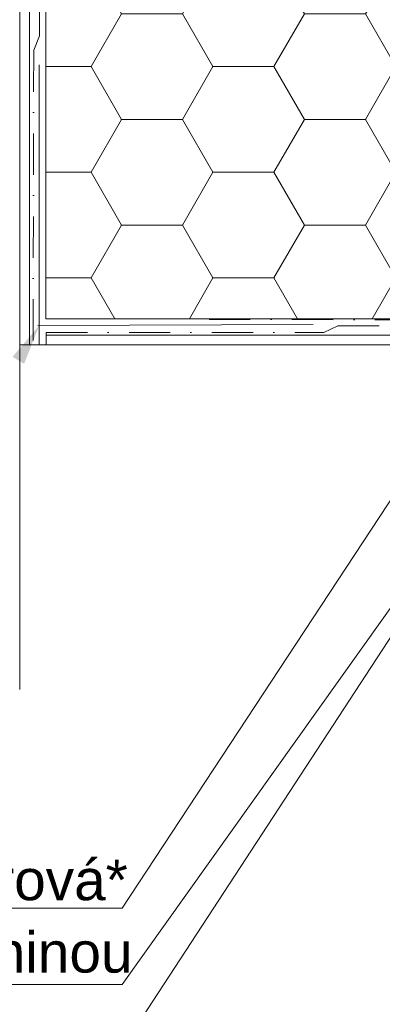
# Model space of a CAD drawing. Header units: millimetres. Extents: x -206567 to 17111, y -22400 to 134443.
# Tile 14 of 22: x -191961 to -191849, y 60145 to 60448. Entities that reach past the tile are written whole.
import ezdxf

# ---------------------------------------------------------------- set-up
doc = ezdxf.new("R2010")
doc.units = ezdxf.units.MM
doc.header["$MEASUREMENT"] = 0
doc.linetypes.add('VÝZTUŽNÁ_SÍŤ', pattern=[25.4, 12.7, -6.35, 0, -6.35])
doc.styles.add('GENEROVANÝ_STYL_1', font='txt')
doc.linetypes.add('FENCELINE1', pattern='A,0,[1,Detail č.3 ŘEZ OKNEM - NADPRAŽÍ1.Shx,S=0.31246,R=0,X=0,Y=0],-39.37,0', length=39.37)

msp = doc.modelspace()

# ---------------------------------------------------------------- hatches: boundary and pattern name
at = {"linetype": 'Continuous', "lineweight": 20, "true_color": 0xff6600}
h = msp.add_hatch(dxfattribs=at)
h.set_pattern_fill('EPS_0001', color=30, style=0, pattern_type=2)
h.set_pattern_definition([(0, (-343776.549, 36628.395), (28.125, 16.2379762), [18.75, -37.5]), (120, (-343776.549, 36628.395), (-28.125, 16.2379764), [18.75, -37.5]), (60, (-343776.549, 36628.395), (6e-08, 32.4759526), [0, -37.5, 18.75, 0, 0, 0])])
h.paths.add_polyline_path([(-191953, 60355.74), (-191840.09, 60355.75), (-191787.84, 60355.76), (-191787.84, 60367.83, -0.414214), (-191787.64, 60368.03), (-191783, 60368.03), (-191783, 60384.51, -0.348258), (-191782.61, 60385), (-191784.9, 60385), (-191793, 60385), (-191793, 60540.81), (-191953, 60540.81)])
at = {"linetype": 'Continuous', "lineweight": 13}
msp.add_hatch(color=154, dxfattribs=at).paths.add_polyline_path([(-191963.21, 60344.11), (-191959.64, 60341.96), (-191954.98, 60353.74)])

# ---------------------------------------------------------------- linework, layer by layer
at = {"color": 48, "linetype": 'Continuous', "lineweight": 20, "true_color": 0x5a400a}
for p, q in [((-191961, 60347.77), (-191961, 60845.91)), ((-191953, 60355.74), (-191953, 60845.91)), ((-191953, 60355.74), (-191787.84, 60355.75)), ((-191951.76, 60347.77), (-191961, 60347.77)), ((-191961, 60347.77), (-191961, 60241.87)), ((-191951.76, 60347.77), (-191785.91, 60347.74))]:
    msp.add_line(p, q, dxfattribs=at)
at = {"color": 8, "linetype": 'FENCELINE1', "lineweight": 20}
for p, q in [((-191958, 60347.77), (-191958, 60845.91)), ((-191785.91, 60350.77), (-191952.72, 60350.77))]:
    msp.add_line(p, q, dxfattribs=at)
at = {"color": 7, "linetype": 'VÝZTUŽNÁ_SÍŤ', "lineweight": 13}
for p, q in [((-191954.92, 60442.8), (-191954.92, 60542.8)), ((-191954.92, 60442.8), (-191956.67, 60438.32)), ((-191956.67, 60438.28), (-191956.89, 60347.77)), ((-191788.04, 60355.38), (-191903.04, 60355.59)), ((-191867.47, 60351.62), (-191863.07, 60353.66)), ((-191863.07, 60353.66), (-191786.05, 60353.66)), ((-191952.86, 60351.62), (-191952.86, 60347.77)), ((-191952.86, 60351.62), (-191867.47, 60351.62))]:
    msp.add_line(p, q, dxfattribs=at)
at = {"color": 154, "linetype": 'Continuous', "lineweight": 13}
for p, q in [((-191758.46, 60393.19), (-191933.21, 60126.06)), ((-191790.56, 60385.8), (-191929.43, 60174.65)), ((-191791.71, 60344.38), (-191929.42, 60151.27)), ((-191931.43, 60174.65), (-192158.69, 60174.65)), ((-191929.43, 60174.65), (-191931.43, 60174.65)), ((-191931.42, 60151.27), (-192289.42, 60151.27)), ((-191929.42, 60151.27), (-191931.42, 60151.27))]:
    msp.add_line(p, q, dxfattribs=at)
at = {"color": 48, "linetype": 'Continuous', "lineweight": 20, "true_color": 0x5a400a}
for points in [[(-191954.98, 60433.83), (-191954.98, 60347.77)], [(-191955.46, 60353.74), (-191870.71, 60354.01)]]:
    msp.add_lwpolyline(points, dxfattribs=at)

# ---------------------------------------------------------------- texts
at = {"color": 154, "linetype": 'Continuous', "lineweight": 13, "char_height": 12.5, "attachment_point": 7, "style": 'GENEROVANÝ_STYL_1'}
for s, insert in [('\\A1;{\\pql;\\fArial|b0|i0|c238|p38;Vodotěsnicí fólie exteriérová*}', (-192153.89, 60176.95)), ('\\A1;{\\pql;\\fArial|b0|i0|c238|p38;Začišťovací okenní profil s výztužnou tkaninou}', (-192284.16, 60151.12))]:
    msp.add_mtext(s, dxfattribs=dict(at, insert=insert))

doc.saveas('drawing.dxf')
